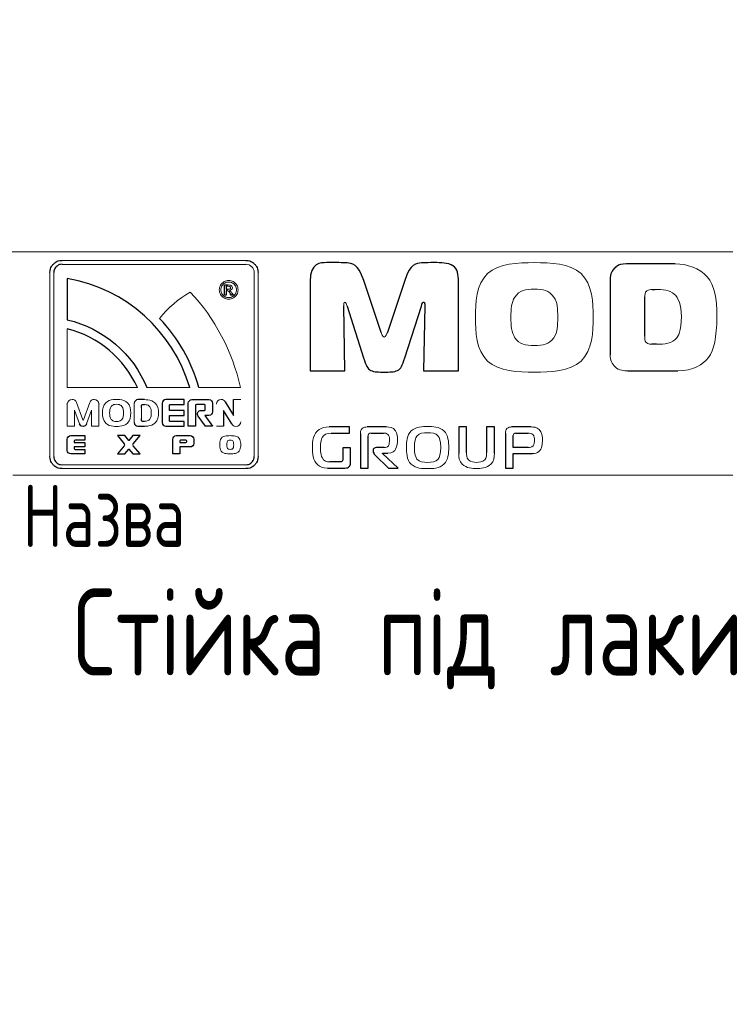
# Model space of a CAD drawing. Header units: millimetres. Extents: x 0 to 553, y -4 to 396.
# Tile 27 of 32: x 345 to 374, y 25 to 64. Entities that reach past the tile are written whole.
import ezdxf

# ---------------------------------------------------------------- set-up
doc = ezdxf.new("R2010")
doc.units = ezdxf.units.MM
for name, color, linetype in [('TEMP', 7, 'Continuous'), ('ЗМІННІ', 156, 'Continuous'), ('ТЕКСТ', 5, 'Continuous')]:
    doc.layers.add(name, color=color, linetype=linetype)
doc.layers.add('ЛІНІЇ', color=96, linetype='Continuous', lineweight=15)
doc.styles.add('SLDTEXTSTYLE0', font='TXT', dxfattribs={"width": 0.7, "bigfont": 'bigfont'})
doc.styles.add('SLDTEXTSTYLE2', font='TXT', dxfattribs={"width": 0.7})

# ---------------------------------------------------------------- blocks, each defined once
blk = doc.blocks.new('Блок8')
at = {"layer": 'TEMP'}
for p, q in [((0.489, 8.383), (0.489, 8.383)), ((0.489, 8.383), (0.49, 8.383)), ((7.894, 8.383), (7.894, 8.383)), ((7.894, 8.383), (7.894, 8.383)), ((0.489, 8.226), (0.489, 8.227)), ((0.49, 8.226), (0.489, 8.226)), ((7.894, 8.227), (7.894, 8.226)), ((7.894, 8.226), (7.894, 8.226)), ((25.189, 8.246), (23.225, 8.246)), ((0, 7.893), (0, 7.894)), ((0, 7.894), (0, 7.894)), ((0.157, 7.894), (0.157, 7.894)), ((0.157, 7.894), (0.157, 7.893)), ((0.699, 7.655), (0.699, 5.993)), ((8.227, 7.893), (8.227, 7.894)), ((8.227, 7.894), (8.227, 7.894)), ((8.383, 7.894), (8.384, 7.894)), ((8.384, 7.894), (8.384, 7.893)), ((10.479, 7.538), (10.479, 3.937)), ((13.336, 5.488), (12.64, 7.581)), ((14.29, 7.581), (13.594, 5.488)), ((16.457, 3.937), (16.457, 7.538)), ((7.035, 6.991), (7.035, 7.397)), ((7.035, 7.397), (7.174, 7.397)), ((7.175, 7.342), (7.101, 7.342)), ((7.101, 7.342), (7.101, 7.22)), ((7.101, 7.22), (7.18, 7.22)), ((7.139, 7.164), (7.101, 7.164)), ((7.101, 7.164), (7.101, 6.991)), ((22.566, 7.47), (22.566, 4.577)), ((24.259, 7.212), (24.364, 7.212)), ((7.101, 6.991), (7.035, 6.991)), ((7.296, 6.991), (7.26, 7.055)), ((7.376, 6.991), (7.296, 6.991)), ((7.326, 7.071), (7.376, 6.991)), ((23.958, 5.334), (23.958, 6.923)), ((11.877, 3.937), (11.834, 6.559)), ((11.969, 6.547), (12.634, 4.467)), ((14.296, 4.467), (14.961, 6.547)), ((15.102, 6.559), (15.053, 3.937)), ((24.438, 5.008), (24.247, 5.008)), ((10.479, 3.937), (11.877, 3.937)), ((15.053, 3.937), (16.457, 3.937)), ((23.274, 3.937), (25.293, 3.937)), ((3.613, 2.777), (3.544, 2.777)), ((3.781, 2.777), (3.613, 2.777)), ((3.806, 2.777), (3.781, 2.777)), ((4.735, 2.777), (4.665, 2.777)), ((4.917, 2.777), (4.735, 2.777)), ((5.015, 2.777), (4.917, 2.777)), ((5.403, 2.777), (5.015, 2.777)), ((5.403, 2.579), (5.403, 2.777)), ((5.718, 2.777), (5.788, 2.777)), ((5.788, 2.777), (6.339, 2.777)), ((6.339, 2.777), (6.406, 2.777)), ((7.392, 2.143), (7.392, 2.777)), ((0.698, 2.596), (0.698, 2.602)), ((1.972, 2.602), (1.972, 2.596)), ((3.69, 2.46), (3.69, 2.543)), ((3.725, 2.579), (3.806, 2.579)), ((4.518, 2.63), (4.518, 2.241)), ((4.811, 2.46), (4.811, 2.543)), ((4.811, 2.34), (4.811, 2.46)), ((4.847, 2.579), (4.917, 2.579)), ((4.917, 2.579), (5.015, 2.579)), ((5.015, 2.579), (5.403, 2.579)), ((5.572, 1.706), (5.572, 2.63)), ((6.223, 2.579), (5.901, 2.579)), ((6.259, 2.465), (6.259, 2.543)), ((6.259, 2.46), (6.259, 2.465)), ((6.259, 2.455), (6.259, 2.46)), ((6.259, 2.376), (6.259, 2.455)), ((6.552, 2.63), (6.552, 2.465)), ((6.552, 2.465), (6.552, 2.455)), ((6.552, 2.455), (6.552, 2.289)), ((7.062, 2.692), (7.062, 2.692)), ((7.062, 2.692), (7.392, 2.143)), ((3.69, 1.939), (3.69, 2.023)), ((4.518, 2.241), (4.518, 1.853)), ((5.403, 2.34), (4.811, 2.34)), ((4.811, 2.023), (4.811, 2.143)), ((4.811, 2.143), (5.403, 2.143)), ((4.811, 1.939), (4.811, 2.023)), ((5.403, 2.143), (5.403, 2.34)), ((6.261, 1.706), (5.969, 2.115)), ((6.1, 2.34), (6.223, 2.34)), ((6.259, 2.143), (6.24, 2.143)), ((6.24, 2.143), (6.552, 1.706)), ((6.339, 2.143), (6.259, 2.143)), ((6.406, 2.143), (6.339, 2.143)), ((7.323, 1.798), (6.997, 2.34)), ((6.997, 2.34), (6.997, 1.706)), ((3.544, 1.706), (3.613, 1.706)), ((3.613, 1.706), (3.644, 1.706)), ((3.644, 1.706), (3.806, 1.706)), ((3.781, 1.903), (3.726, 1.903)), ((3.806, 1.903), (3.781, 1.903)), ((4.665, 1.706), (4.735, 1.706)), ((4.735, 1.706), (4.917, 1.706)), ((4.917, 1.903), (4.847, 1.903)), ((5.015, 1.903), (4.917, 1.903)), ((4.917, 1.706), (5.015, 1.706)), ((5.403, 1.903), (5.015, 1.903)), ((5.015, 1.706), (5.403, 1.706)), ((5.403, 1.706), (5.403, 1.903)), ((5.865, 1.706), (5.572, 1.706)), ((6.552, 1.706), (6.261, 1.706)), ((12.067, 1.676), (11.244, 1.676)), ((12.067, 1.427), (12.067, 1.676)), ((13.56, 1.676), (12.774, 1.676)), ((16.777, 1.676), (16.465, 1.676)), ((16.465, 1.676), (16.465, 0.601)), ((16.777, 0.644), (16.777, 1.676)), ((17.903, 1.676), (17.591, 1.676)), ((17.591, 1.676), (17.591, 0.644)), ((17.903, 0.601), (17.903, 1.676)), ((19.384, 1.676), (18.596, 1.676)), ((0.839, 1.327), (0.89, 1.327)), ((0.89, 1.327), (0.98, 1.327)), ((0.98, 1.327), (1.403, 1.327)), ((1.403, 1.327), (1.403, 1.147)), ((3.014, 1.327), (2.72, 1.327)), ((2.72, 1.327), (2.993, 1.002)), ((3.174, 1.136), (3.014, 1.327)), ((3.334, 1.327), (3.174, 1.136)), ((3.628, 1.327), (3.334, 1.327)), ((3.356, 1.002), (3.628, 1.327)), ((5.087, 1.327), (5.651, 1.327)), ((11.331, 1.427), (12.067, 1.427)), ((12.507, 1.394), (12.507, 0.019)), ((12.819, 0.019), (12.819, 1.309)), ((12.935, 1.427), (13.441, 1.427)), ((18.352, 1.427), (18.352, 0.019)), ((18.665, 0.855), (18.665, 1.328)), ((18.759, 1.427), (19.263, 1.427)), ((0.698, 0.735), (0.698, 1.186)), ((0.98, 1.11), (0.98, 1.051)), ((0.98, 1.051), (1.403, 1.051)), ((1.403, 0.87), (0.98, 0.87)), ((0.98, 0.87), (0.98, 0.811)), ((1.403, 1.147), (1.017, 1.147)), ((1.403, 1.051), (1.403, 0.87)), ((2.995, 0.923), (2.72, 0.594)), ((3.628, 0.594), (3.353, 0.923)), ((4.946, 1.185), (4.946, 1.186)), ((4.946, 1.103), (4.946, 1.185)), ((4.946, 0.594), (4.946, 1.103)), ((5.228, 1.11), (5.228, 1.103)), ((5.228, 1.103), (5.228, 1.051)), ((5.228, 1.051), (5.473, 1.051)), ((5.228, 0.87), (5.228, 0.594)), ((5.651, 0.87), (5.228, 0.87)), ((5.294, 1.147), (5.265, 1.147)), ((5.473, 1.147), (5.294, 1.147)), ((5.51, 1.087), (5.51, 1.11)), ((5.792, 1.186), (5.792, 1.011)), ((12.105, 0.831), (11.792, 0.831)), ((11.792, 0.831), (11.792, 0.379)), ((12.105, 0.232), (12.105, 0.831)), ((13.467, 0.847), (13.155, 0.847)), ((19.259, 0.855), (18.665, 0.855)), ((0, 0.489), (0, 0.49)), ((0, 0.489), (0, 0.489)), ((0.157, 0.49), (0.157, 0.489)), ((0.157, 0.489), (0.157, 0.489)), ((0.89, 0.594), (0.839, 0.594)), ((1.403, 0.594), (0.89, 0.594)), ((1.017, 0.775), (1.403, 0.775)), ((1.403, 0.775), (1.403, 0.685)), ((1.403, 0.685), (1.403, 0.594)), ((2.72, 0.594), (3.014, 0.594)), ((3.014, 0.594), (3.174, 0.785)), ((3.174, 0.785), (3.334, 0.594)), ((3.334, 0.594), (3.628, 0.594)), ((5.139, 0.594), (4.946, 0.594)), ((5.228, 0.594), (5.139, 0.594)), ((8.227, 0.489), (8.227, 0.49)), ((8.227, 0.489), (8.227, 0.489)), ((8.384, 0.489), (8.383, 0.489)), ((8.384, 0.49), (8.384, 0.489)), ((13.015, 0.734), (13.015, 0.696)), ((13.093, 0.556), (13.638, 0.019)), ((13.401, 0.604), (13.401, 0.616)), ((13.401, 0.616), (13.614, 0.616)), ((14.03, 0.019), (13.401, 0.604)), ((18.665, 0.019), (18.665, 0.606)), ((18.665, 0.606), (19.441, 0.606)), ((0.489, 0.157), (0.489, 0.157)), ((0.489, 0.157), (0.49, 0.157)), ((0.49, 0), (0.489, 0)), ((0.489, 0), (0.489, 0)), ((7.894, 0.157), (7.894, 0.157)), ((7.894, 0.157), (7.894, 0.157)), ((7.894, 0), (7.894, 0)), ((7.894, 0), (7.894, 0)), ((11.177, 0.019), (11.882, 0.019)), ((11.684, 0.268), (11.279, 0.268)), ((12.507, 0.019), (12.819, 0.019)), ((13.638, 0.019), (14.03, 0.019)), ((18.352, 0.019), (18.665, 0.019))]:
    blk.add_line(p, q, dxfattribs=at)
at = {"layer": 'TEMP', "color": 179, "lineweight": 0}
for p, q in [((0.489, 8.383), (0.489, 8.383)), ((0.489, 8.383), (0.49, 8.383)), ((0.49, 8.383), (7.894, 8.383)), ((7.894, 8.383), (7.894, 8.383)), ((7.894, 8.383), (7.894, 8.383)), ((0.489, 8.226), (0.489, 8.227)), ((0.49, 8.226), (0.489, 8.226)), ((7.894, 8.226), (0.49, 8.226)), ((7.894, 8.227), (7.894, 8.226)), ((7.894, 8.226), (7.894, 8.226)), ((25.189, 8.246), (23.225, 8.246)), ((0, 7.893), (0, 7.894)), ((0, 7.894), (0, 7.894)), ((0, 0.49), (0, 7.893)), ((0.157, 7.894), (0.157, 7.894)), ((0.157, 7.894), (0.157, 7.893)), ((0.157, 7.893), (0.157, 0.49)), ((0.699, 7.655), (0.699, 5.993)), ((8.227, 7.893), (8.227, 7.894)), ((8.227, 7.894), (8.227, 7.894)), ((8.227, 0.49), (8.227, 7.893)), ((8.383, 7.894), (8.384, 7.894)), ((8.384, 7.894), (8.384, 7.893)), ((8.384, 7.893), (8.384, 0.49)), ((10.479, 7.538), (10.479, 3.937)), ((13.336, 5.488), (12.64, 7.581)), ((14.29, 7.581), (13.594, 5.488)), ((16.457, 3.937), (16.457, 7.538)), ((7.035, 6.991), (7.035, 7.397)), ((7.035, 7.397), (7.174, 7.397)), ((7.175, 7.342), (7.101, 7.342)), ((7.101, 7.342), (7.101, 7.22)), ((7.101, 7.22), (7.18, 7.22)), ((7.139, 7.164), (7.101, 7.164)), ((7.101, 7.164), (7.101, 6.991)), ((22.566, 7.47), (22.566, 4.577)), ((24.259, 7.212), (24.364, 7.212)), ((7.101, 6.991), (7.035, 6.991)), ((7.296, 6.991), (7.26, 7.055)), ((7.376, 6.991), (7.296, 6.991)), ((7.326, 7.071), (7.376, 6.991)), ((23.958, 5.334), (23.958, 6.923)), ((11.877, 3.937), (11.834, 6.559)), ((11.969, 6.547), (12.634, 4.467)), ((14.296, 4.467), (14.961, 6.547)), ((15.102, 6.559), (15.053, 3.937)), ((0.699, 5.633), (0.699, 3.26)), ((24.438, 5.008), (24.247, 5.008)), ((10.479, 3.937), (11.877, 3.937)), ((15.053, 3.937), (16.457, 3.937)), ((23.274, 3.937), (25.293, 3.937)), ((0.699, 3.26), (3.526, 3.26)), ((3.906, 3.26), (5.631, 3.26)), ((7.673, 3.26), (5.995, 3.26)), ((3.613, 2.777), (3.544, 2.777)), ((3.781, 2.777), (3.613, 2.777)), ((3.806, 2.777), (3.781, 2.777)), ((4.735, 2.777), (4.665, 2.777)), ((4.917, 2.777), (4.735, 2.777)), ((5.015, 2.777), (4.917, 2.777)), ((5.403, 2.777), (5.015, 2.777)), ((5.403, 2.579), (5.403, 2.777)), ((5.718, 2.777), (5.788, 2.777)), ((5.788, 2.777), (6.339, 2.777)), ((6.339, 2.777), (6.406, 2.777)), ((7.392, 2.143), (7.392, 2.777)), ((0.698, 2.596), (0.698, 2.602)), ((0.698, 1.706), (0.698, 2.596)), ((1.07, 2.662), (1.324, 1.967)), ((1.346, 1.968), (1.6, 2.662)), ((1.972, 2.602), (1.972, 2.596)), ((1.972, 2.596), (1.972, 1.706)), ((3.397, 2.63), (3.397, 2.241)), ((3.69, 2.46), (3.69, 2.543)), ((3.725, 2.579), (3.806, 2.579)), ((4.518, 2.63), (4.518, 2.241)), ((4.811, 2.46), (4.811, 2.543)), ((4.811, 2.34), (4.811, 2.46)), ((4.847, 2.579), (4.917, 2.579)), ((4.917, 2.579), (5.015, 2.579)), ((5.015, 2.579), (5.403, 2.579)), ((5.572, 1.706), (5.572, 2.63)), ((6.223, 2.579), (5.901, 2.579)), ((6.259, 2.465), (6.259, 2.543)), ((6.259, 2.46), (6.259, 2.465)), ((6.259, 2.455), (6.259, 2.46)), ((6.259, 2.376), (6.259, 2.455)), ((6.552, 2.63), (6.552, 2.465)), ((6.552, 2.465), (6.552, 2.455)), ((6.552, 2.455), (6.552, 2.289)), ((7.062, 2.692), (7.062, 2.692)), ((7.062, 2.692), (7.392, 2.143)), ((1.192, 1.803), (0.991, 2.355)), ((0.991, 2.355), (0.991, 1.706)), ((1.679, 2.355), (1.478, 1.803)), ((1.679, 1.706), (1.679, 2.355)), ((3.397, 2.241), (3.397, 1.853)), ((3.69, 1.939), (3.69, 2.023)), ((4.518, 2.241), (4.518, 1.853)), ((5.403, 2.34), (4.811, 2.34)), ((4.811, 2.023), (4.811, 2.143)), ((4.811, 2.143), (5.403, 2.143)), ((4.811, 1.939), (4.811, 2.023)), ((5.403, 2.143), (5.403, 2.34)), ((6.261, 1.706), (5.969, 2.115)), ((6.1, 2.34), (6.223, 2.34)), ((6.259, 2.143), (6.24, 2.143)), ((6.24, 2.143), (6.552, 1.706)), ((6.339, 2.143), (6.259, 2.143)), ((6.406, 2.143), (6.339, 2.143)), ((7.323, 1.798), (6.997, 2.34)), ((6.997, 2.34), (6.997, 1.706)), ((3.544, 1.706), (3.613, 1.706)), ((3.613, 1.706), (3.644, 1.706)), ((3.644, 1.706), (3.806, 1.706)), ((3.781, 1.903), (3.726, 1.903)), ((3.806, 1.903), (3.781, 1.903)), ((4.665, 1.706), (4.735, 1.706)), ((4.735, 1.706), (4.917, 1.706)), ((4.917, 1.903), (4.847, 1.903)), ((5.015, 1.903), (4.917, 1.903)), ((4.917, 1.706), (5.015, 1.706)), ((5.403, 1.903), (5.015, 1.903)), ((5.015, 1.706), (5.403, 1.706)), ((5.403, 1.706), (5.403, 1.903)), ((5.865, 1.706), (5.572, 1.706)), ((6.552, 1.706), (6.261, 1.706)), ((12.067, 1.676), (11.244, 1.676)), ((12.067, 1.427), (12.067, 1.676)), ((13.56, 1.676), (12.774, 1.676)), ((16.777, 1.676), (16.465, 1.676)), ((16.465, 1.676), (16.465, 0.601)), ((16.777, 0.644), (16.777, 1.676)), ((17.903, 1.676), (17.591, 1.676)), ((17.591, 1.676), (17.591, 0.644)), ((17.903, 0.601), (17.903, 1.676)), ((19.384, 1.676), (18.596, 1.676)), ((0.839, 1.327), (0.89, 1.327)), ((0.89, 1.327), (0.98, 1.327)), ((0.98, 1.327), (1.403, 1.327)), ((1.403, 1.327), (1.403, 1.147)), ((3.014, 1.327), (2.72, 1.327)), ((2.72, 1.327), (2.993, 1.002)), ((3.174, 1.136), (3.014, 1.327)), ((3.334, 1.327), (3.174, 1.136)), ((3.628, 1.327), (3.334, 1.327)), ((3.356, 1.002), (3.628, 1.327)), ((5.087, 1.327), (5.651, 1.327)), ((11.331, 1.427), (12.067, 1.427)), ((12.507, 1.394), (12.507, 0.019)), ((12.819, 0.019), (12.819, 1.309)), ((12.935, 1.427), (13.441, 1.427)), ((18.352, 1.427), (18.352, 0.019)), ((18.665, 0.855), (18.665, 1.328)), ((18.759, 1.427), (19.263, 1.427)), ((0.698, 0.735), (0.698, 1.186)), ((0.98, 1.11), (0.98, 1.051)), ((0.98, 1.051), (1.403, 1.051)), ((1.403, 0.87), (0.98, 0.87)), ((0.98, 0.87), (0.98, 0.811)), ((1.403, 1.147), (1.017, 1.147)), ((1.403, 1.051), (1.403, 0.87)), ((2.995, 0.923), (2.72, 0.594)), ((3.628, 0.594), (3.353, 0.923)), ((4.946, 1.185), (4.946, 1.186)), ((4.946, 1.103), (4.946, 1.185)), ((4.946, 0.594), (4.946, 1.103)), ((5.228, 1.11), (5.228, 1.103)), ((5.228, 1.103), (5.228, 1.051)), ((5.228, 1.051), (5.473, 1.051)), ((5.228, 0.87), (5.228, 0.594)), ((5.651, 0.87), (5.228, 0.87)), ((5.294, 1.147), (5.265, 1.147)), ((5.473, 1.147), (5.294, 1.147)), ((5.51, 1.087), (5.51, 1.11)), ((5.792, 1.186), (5.792, 1.011)), ((12.105, 0.831), (11.792, 0.831)), ((11.792, 0.831), (11.792, 0.379)), ((12.105, 0.232), (12.105, 0.831)), ((13.467, 0.847), (13.155, 0.847)), ((19.259, 0.855), (18.665, 0.855)), ((0, 0.489), (0, 0.49)), ((0, 0.489), (0, 0.489)), ((0.157, 0.49), (0.157, 0.489)), ((0.157, 0.489), (0.157, 0.489)), ((0.89, 0.594), (0.839, 0.594)), ((1.403, 0.594), (0.89, 0.594)), ((1.017, 0.775), (1.403, 0.775)), ((1.403, 0.775), (1.403, 0.685)), ((1.403, 0.685), (1.403, 0.594)), ((2.72, 0.594), (3.014, 0.594)), ((3.014, 0.594), (3.174, 0.785)), ((3.174, 0.785), (3.334, 0.594)), ((3.334, 0.594), (3.628, 0.594)), ((5.139, 0.594), (4.946, 0.594)), ((5.228, 0.594), (5.139, 0.594)), ((8.227, 0.489), (8.227, 0.49)), ((8.227, 0.489), (8.227, 0.489)), ((8.384, 0.489), (8.383, 0.489)), ((8.384, 0.49), (8.384, 0.489)), ((13.015, 0.734), (13.015, 0.696)), ((13.093, 0.556), (13.638, 0.019)), ((13.401, 0.604), (13.401, 0.616)), ((13.401, 0.616), (13.614, 0.616)), ((14.03, 0.019), (13.401, 0.604)), ((18.665, 0.019), (18.665, 0.606)), ((18.665, 0.606), (19.441, 0.606)), ((0.489, 0.157), (0.489, 0.157)), ((0.489, 0.157), (0.49, 0.157)), ((0.49, 0), (0.489, 0)), ((0.489, 0), (0.489, 0)), ((0.49, 0.157), (7.894, 0.157)), ((7.894, 0), (0.49, 0)), ((7.894, 0.157), (7.894, 0.157)), ((7.894, 0.157), (7.894, 0.157)), ((7.894, 0), (7.894, 0)), ((7.894, 0), (7.894, 0)), ((11.177, 0.019), (11.882, 0.019)), ((11.684, 0.268), (11.279, 0.268)), ((12.507, 0.019), (12.819, 0.019)), ((13.638, 0.019), (14.03, 0.019)), ((18.352, 0.019), (18.665, 0.019))]:
    blk.add_line(p, q, dxfattribs=at)
at = {"layer": 'TEMP'}
for points in [[(0, 7.894), (0, 8.028), (0.056, 8.151), (0.144, 8.24), (0.233, 8.328), (0.355, 8.383), (0.489, 8.383)], [(7.894, 8.383), (8.029, 8.383), (8.151, 8.328), (8.24, 8.239), (8.328, 8.151), (8.383, 8.029), (8.383, 7.894)], [(0.489, 8.227), (0.398, 8.226), (0.315, 8.189), (0.255, 8.129), (0.194, 8.068), (0.157, 7.985), (0.157, 7.894)], [(12.64, 7.581), (12.418, 8.252), (11.901, 8.295), (11.538, 8.295), (11.316, 8.295), (10.479, 8.295), (10.479, 7.538)], [(16.457, 7.538), (16.457, 7.803), (16.377, 8.295), (15.398, 8.295), (15.028, 8.295), (14.511, 8.252), (14.29, 7.581)], [(23.225, 8.246), (23.01, 8.246), (22.813, 8.154), (22.708, 8.031), (22.573, 7.871), (22.566, 7.643), (22.566, 7.47)], [(5.631, 3.26), (4.971, 5.523), (3.061, 7.254), (0.699, 7.655)], [(14.961, 6.547), (14.998, 6.664), (15.022, 6.701), (15.047, 6.701), (15.072, 6.701), (15.102, 6.676), (15.102, 6.559)], [(0.699, 5.993), (2.156, 5.653), (3.347, 4.62), (3.906, 3.26)], [(5.995, 3.26), (5.704, 4.319), (5.155, 5.271), (4.419, 6.045)], [(3.526, 3.26), (2.999, 4.426), (1.962, 5.312), (0.699, 5.633)], [(12.634, 4.467), (12.732, 4.152), (12.855, 3.887), (13.465, 3.887), (14.074, 3.887), (14.197, 4.152), (14.296, 4.467)], [(3.544, 2.777), (3.463, 2.777), (3.397, 2.711), (3.397, 2.63)], [(4.665, 2.777), (4.584, 2.777), (4.518, 2.711), (4.518, 2.63)], [(5.572, 2.63), (5.572, 2.711), (5.638, 2.777), (5.718, 2.777)], [(6.406, 2.777), (6.486, 2.777), (6.552, 2.711), (6.552, 2.63)], [(3.69, 2.543), (3.69, 2.563), (3.706, 2.579), (3.725, 2.579)], [(4.811, 2.543), (4.811, 2.563), (4.827, 2.579), (4.847, 2.579)], [(5.901, 2.579), (5.881, 2.579), (5.865, 2.563), (5.865, 2.543), (5.865, 2.264), (5.865, 1.985), (5.865, 1.706)], [(6.259, 2.543), (6.259, 2.563), (6.243, 2.579), (6.223, 2.579)], [(5.969, 2.115), (5.955, 2.136), (5.947, 2.168), (5.947, 2.194), (5.947, 2.28), (6.017, 2.34), (6.1, 2.34)], [(6.223, 2.34), (6.243, 2.34), (6.259, 2.356), (6.259, 2.376)], [(6.552, 2.289), (6.552, 2.209), (6.486, 2.143), (6.406, 2.143)], [(1.335, 1.695), (1.265, 1.695), (1.215, 1.741), (1.192, 1.803)], [(1.324, 1.967), (1.326, 1.963), (1.33, 1.96), (1.335, 1.96)], [(1.335, 1.96), (1.34, 1.96), (1.344, 1.963), (1.346, 1.968)], [(1.478, 1.803), (1.455, 1.741), (1.405, 1.695), (1.335, 1.695)], [(3.397, 1.853), (3.397, 1.772), (3.463, 1.706), (3.544, 1.706)], [(3.726, 1.903), (3.706, 1.903), (3.69, 1.919), (3.69, 1.939)], [(4.518, 1.853), (4.518, 1.772), (4.584, 1.706), (4.665, 1.706)], [(4.847, 1.903), (4.827, 1.903), (4.811, 1.919), (4.811, 1.939)], [(0.698, 1.186), (0.698, 1.263), (0.762, 1.327), (0.839, 1.327)], [(4.946, 1.186), (4.946, 1.263), (5.01, 1.327), (5.087, 1.327)], [(5.651, 1.327), (5.728, 1.327), (5.792, 1.263), (5.792, 1.186)], [(1.017, 1.147), (0.997, 1.147), (0.98, 1.13), (0.98, 1.11)], [(0.98, 0.811), (0.98, 0.791), (0.997, 0.775), (1.017, 0.775)], [(5.265, 1.147), (5.245, 1.147), (5.228, 1.13), (5.228, 1.11)], [(5.51, 1.11), (5.51, 1.13), (5.493, 1.147), (5.473, 1.147)], [(5.473, 1.051), (5.493, 1.051), (5.51, 1.067), (5.51, 1.087)], [(5.792, 1.011), (5.792, 0.934), (5.728, 0.87), (5.651, 0.87)], [(13.155, 0.847), (13.065, 0.847), (13.015, 0.8), (13.015, 0.734)], [(0.489, 0), (0.355, 0.001), (0.232, 0.056), (0.144, 0.144), (0.055, 0.233), (0.001, 0.355), (0, 0.489)], [(0.157, 0.489), (0.157, 0.398), (0.194, 0.315), (0.255, 0.255), (0.315, 0.194), (0.398, 0.157), (0.489, 0.157)], [(0.839, 0.594), (0.762, 0.594), (0.698, 0.658), (0.698, 0.735)], [(8.383, 0.489), (8.383, 0.355), (8.328, 0.232), (8.239, 0.144), (8.151, 0.056), (8.029, 0.001), (7.894, 0)], [(7.894, 0.157), (7.985, 0.157), (8.069, 0.194), (8.129, 0.255), (8.189, 0.315), (8.227, 0.398), (8.227, 0.489)], [(13.015, 0.696), (13.015, 0.649), (13.06, 0.59), (13.093, 0.556)], [(11.792, 0.379), (11.792, 0.353), (11.792, 0.32), (11.766, 0.294), (11.74, 0.268), (11.712, 0.268), (11.684, 0.268)], [(11.882, 0.019), (11.93, 0.019), (12.001, 0.034), (12.043, 0.069), (12.074, 0.095), (12.105, 0.147), (12.105, 0.232)]]:
    blk.add_open_spline(points, degree=3, dxfattribs=at)
at = {"layer": 'TEMP', "color": 179, "lineweight": 0}
for points in [[(8.129, 8.129), (8.069, 8.189), (7.985, 8.227), (7.894, 8.227)], [(8.227, 7.894), (8.227, 7.985), (8.189, 8.068), (8.129, 8.129)], [(19.512, 8.295), (18.859, 8.295), (18.089, 8.277), (17.628, 7.852)], [(21.395, 7.852), (20.934, 8.277), (20.164, 8.295), (19.512, 8.295)], [(26.476, 7.723), (26.174, 8.074), (25.669, 8.246), (25.189, 8.246)], [(5.631, 3.26), (4.971, 5.523), (3.061, 7.254), (0.699, 7.655)], [(7.015, 7.529), (7.075, 7.561), (7.137, 7.577), (7.201, 7.577)], [(7.201, 7.577), (7.264, 7.577), (7.326, 7.561), (7.386, 7.529)], [(17.628, 7.852), (17.16, 7.421), (17.142, 6.67), (17.142, 6.092)], [(21.881, 6.092), (21.881, 6.67), (21.863, 7.421), (21.395, 7.852)], [(26.863, 6.116), (26.863, 6.861), (26.777, 7.372), (26.476, 7.723)], [(6.823, 7.2), (6.823, 7.265), (6.84, 7.329), (6.874, 7.389)], [(6.873, 7.012), (6.84, 7.072), (6.823, 7.135), (6.823, 7.2)], [(6.874, 7.389), (6.908, 7.45), (6.955, 7.496), (7.015, 7.529)], [(6.928, 7.358), (6.9, 7.307), (6.886, 7.254), (6.886, 7.2)], [(6.886, 7.2), (6.886, 7.145), (6.9, 7.093), (6.927, 7.044)], [(7.046, 7.474), (6.996, 7.447), (6.956, 7.408), (6.928, 7.358)], [(7.201, 7.515), (7.147, 7.515), (7.096, 7.501), (7.046, 7.474)], [(7.191, 7.15), (7.18, 7.159), (7.162, 7.164), (7.139, 7.164)], [(7.174, 7.397), (7.222, 7.397), (7.257, 7.393), (7.278, 7.386)], [(7.241, 7.335), (7.229, 7.34), (7.207, 7.342), (7.175, 7.342)], [(7.18, 7.22), (7.218, 7.22), (7.244, 7.225), (7.258, 7.237)], [(7.26, 7.055), (7.232, 7.106), (7.209, 7.137), (7.191, 7.15)], [(7.355, 7.474), (7.305, 7.501), (7.253, 7.515), (7.201, 7.515)], [(7.316, 7.21), (7.295, 7.188), (7.267, 7.175), (7.232, 7.173)], [(7.232, 7.173), (7.246, 7.167), (7.258, 7.16), (7.266, 7.151)], [(7.268, 7.314), (7.262, 7.323), (7.253, 7.331), (7.241, 7.335)], [(7.258, 7.237), (7.272, 7.248), (7.278, 7.263), (7.278, 7.282)], [(7.266, 7.151), (7.283, 7.135), (7.303, 7.108), (7.326, 7.071)], [(7.278, 7.282), (7.278, 7.294), (7.275, 7.304), (7.268, 7.314)], [(7.278, 7.386), (7.299, 7.379), (7.316, 7.365), (7.329, 7.347)], [(7.348, 7.287), (7.348, 7.258), (7.337, 7.232), (7.316, 7.21)], [(7.329, 7.347), (7.342, 7.328), (7.348, 7.308), (7.348, 7.287)], [(7.473, 7.358), (7.445, 7.408), (7.405, 7.447), (7.355, 7.474)], [(7.386, 7.529), (7.446, 7.496), (7.493, 7.45), (7.527, 7.389)], [(7.515, 7.2), (7.515, 7.254), (7.501, 7.307), (7.473, 7.358)], [(7.473, 7.044), (7.501, 7.093), (7.515, 7.145), (7.515, 7.2)], [(7.527, 7.389), (7.561, 7.329), (7.577, 7.265), (7.577, 7.2)], [(7.577, 7.2), (7.577, 7.135), (7.561, 7.072), (7.528, 7.012)], [(18.73, 6.91), (18.917, 7.192), (19.155, 7.224), (19.512, 7.224)], [(19.512, 7.224), (19.875, 7.224), (20.101, 7.192), (20.293, 6.91)], [(23.958, 6.923), (23.958, 6.984), (23.963, 7.103), (24.044, 7.163)], [(24.044, 7.163), (24.104, 7.207), (24.185, 7.212), (24.259, 7.212)], [(24.364, 7.212), (24.696, 7.212), (24.956, 7.194), (25.146, 7.027)], [(4.419, 6.045), (4.758, 6.474), (5.177, 6.837), (5.654, 7.111)], [(5.654, 7.111), (6.643, 6.051), (7.354, 4.729), (7.673, 3.26)], [(7.013, 6.873), (6.953, 6.906), (6.906, 6.952), (6.873, 7.012)], [(6.927, 7.044), (6.955, 6.994), (6.994, 6.955), (7.044, 6.927)], [(7.201, 6.823), (7.135, 6.823), (7.073, 6.839), (7.013, 6.873)], [(7.044, 6.927), (7.094, 6.899), (7.146, 6.885), (7.201, 6.885)], [(7.201, 6.885), (7.255, 6.885), (7.307, 6.899), (7.357, 6.927)], [(7.388, 6.873), (7.328, 6.839), (7.266, 6.823), (7.201, 6.823)], [(7.357, 6.927), (7.407, 6.955), (7.446, 6.994), (7.473, 7.044)], [(7.528, 7.012), (7.494, 6.952), (7.448, 6.906), (7.388, 6.873)], [(18.57, 6.092), (18.57, 6.449), (18.578, 6.681), (18.73, 6.91)], [(20.293, 6.91), (20.458, 6.669), (20.453, 6.467), (20.453, 6.092)], [(25.146, 7.027), (25.313, 6.88), (25.435, 6.602), (25.435, 6.128)], [(11.834, 6.559), (11.834, 6.602), (11.827, 6.701), (11.883, 6.701)], [(11.883, 6.701), (11.914, 6.701), (11.944, 6.627), (11.969, 6.547)], [(0.699, 5.993), (2.156, 5.653), (3.347, 4.62), (3.906, 3.26)], [(5.995, 3.26), (5.704, 4.319), (5.155, 5.271), (4.419, 6.045)], [(17.142, 6.092), (17.142, 5.525), (17.16, 4.768), (17.628, 4.331)], [(18.73, 5.273), (18.589, 5.488), (18.57, 5.753), (18.57, 6.092)], [(20.453, 6.092), (20.453, 5.747), (20.452, 5.507), (20.293, 5.273)], [(21.395, 4.331), (21.863, 4.768), (21.881, 5.525), (21.881, 6.092)], [(25.435, 6.128), (25.435, 5.519), (25.303, 5.324), (25.244, 5.254)], [(26.531, 4.479), (26.752, 4.781), (26.863, 5.279), (26.863, 6.116)], [(3.526, 3.26), (2.999, 4.426), (1.962, 5.312), (0.699, 5.633)], [(13.465, 5.291), (13.416, 5.291), (13.348, 5.445), (13.336, 5.488)], [(13.594, 5.488), (13.582, 5.445), (13.514, 5.291), (13.465, 5.291)], [(19.512, 4.959), (19.161, 4.959), (18.915, 4.99), (18.73, 5.273)], [(20.293, 5.273), (20.102, 4.99), (19.875, 4.959), (19.512, 4.959)], [(24.019, 5.082), (23.952, 5.15), (23.958, 5.248), (23.958, 5.334)], [(25.244, 5.254), (25.069, 5.047), (24.752, 5.008), (24.438, 5.008)], [(24.247, 5.008), (24.229, 5.008), (24.093, 5.008), (24.019, 5.082)], [(22.566, 4.577), (22.566, 4.374), (22.648, 4.203), (22.763, 4.097)], [(25.293, 3.937), (25.891, 3.937), (26.315, 4.184), (26.531, 4.479)], [(17.628, 4.331), (18.083, 3.905), (18.871, 3.887), (19.512, 3.887)], [(19.512, 3.887), (20.152, 3.887), (20.94, 3.905), (21.395, 4.331)], [(22.763, 4.097), (22.924, 3.95), (23.145, 3.937), (23.274, 3.937)], [(0.698, 2.602), (0.701, 2.705), (0.786, 2.788), (0.89, 2.788)], [(0.89, 2.788), (0.97, 2.788), (1.042, 2.737), (1.07, 2.662)], [(1.6, 2.662), (1.628, 2.737), (1.7, 2.788), (1.78, 2.788)], [(1.78, 2.788), (1.884, 2.788), (1.969, 2.705), (1.972, 2.602)], [(2.245, 2.651), (2.33, 2.736), (2.438, 2.764), (2.552, 2.779)], [(2.552, 2.779), (2.64, 2.791), (2.729, 2.791), (2.817, 2.779)], [(2.817, 2.779), (2.931, 2.764), (3.038, 2.736), (3.124, 2.651)], [(3.544, 2.777), (3.463, 2.777), (3.397, 2.711), (3.397, 2.63)], [(3.938, 2.768), (3.894, 2.774), (3.85, 2.777), (3.806, 2.777)], [(4.665, 2.777), (4.584, 2.777), (4.518, 2.711), (4.518, 2.63)], [(5.572, 2.63), (5.572, 2.711), (5.638, 2.777), (5.718, 2.777)], [(6.406, 2.777), (6.486, 2.777), (6.552, 2.711), (6.552, 2.63)], [(6.704, 2.596), (6.704, 2.702), (6.79, 2.788), (6.896, 2.788)], [(6.896, 2.788), (6.967, 2.788), (7.029, 2.749), (7.062, 2.692)], [(7.392, 2.777), (7.474, 2.777), (7.602, 2.777), (7.685, 2.777)], [(2.112, 2.241), (2.112, 2.385), (2.139, 2.545), (2.245, 2.651)], [(2.405, 2.241), (2.405, 2.333), (2.419, 2.436), (2.47, 2.503)], [(2.47, 2.503), (2.512, 2.558), (2.564, 2.575), (2.62, 2.585)], [(2.62, 2.585), (2.663, 2.593), (2.706, 2.593), (2.749, 2.585)], [(2.749, 2.585), (2.805, 2.575), (2.857, 2.558), (2.898, 2.503)], [(2.898, 2.503), (2.95, 2.436), (2.963, 2.333), (2.963, 2.241)], [(3.124, 2.651), (3.23, 2.545), (3.256, 2.385), (3.256, 2.241)], [(3.69, 2.543), (3.69, 2.563), (3.706, 2.579), (3.725, 2.579)], [(3.69, 2.023), (3.69, 2.205), (3.69, 2.278), (3.69, 2.46)], [(3.806, 2.579), (3.827, 2.579), (3.849, 2.577), (3.87, 2.574)], [(3.87, 2.574), (3.926, 2.564), (3.978, 2.546), (4.02, 2.492)], [(4.245, 2.64), (4.16, 2.725), (4.052, 2.753), (3.938, 2.768)], [(4.02, 2.492), (4.071, 2.424), (4.084, 2.333), (4.084, 2.241)], [(4.378, 2.241), (4.378, 2.385), (4.351, 2.534), (4.245, 2.64)], [(4.811, 2.543), (4.811, 2.563), (4.827, 2.579), (4.847, 2.579)], [(5.901, 2.579), (5.881, 2.579), (5.865, 2.563), (5.865, 2.543)], [(5.865, 2.543), (5.865, 2.264), (5.865, 1.985), (5.865, 1.706)], [(6.259, 2.543), (6.259, 2.563), (6.243, 2.579), (6.223, 2.579)], [(2.245, 1.832), (2.139, 1.937), (2.112, 2.098), (2.112, 2.241)], [(2.47, 1.979), (2.419, 2.047), (2.405, 2.149), (2.405, 2.241)], [(2.963, 2.241), (2.963, 2.149), (2.95, 2.047), (2.898, 1.979)], [(3.256, 2.241), (3.256, 2.097), (3.23, 1.937), (3.124, 1.832)], [(4.02, 1.991), (3.978, 1.936), (3.926, 1.919), (3.87, 1.909)], [(4.084, 2.241), (4.084, 2.149), (4.071, 2.058), (4.02, 1.991)], [(4.245, 1.843), (4.351, 1.948), (4.378, 2.097), (4.378, 2.241)], [(5.969, 2.115), (5.955, 2.136), (5.947, 2.168), (5.947, 2.194)], [(6.223, 2.34), (6.243, 2.34), (6.259, 2.356), (6.259, 2.376)], [(6.552, 2.289), (6.552, 2.209), (6.486, 2.143), (6.406, 2.143)], [(0.991, 1.706), (0.909, 1.706), (0.781, 1.706), (0.698, 1.706)], [(1.335, 1.695), (1.265, 1.695), (1.215, 1.741), (1.192, 1.803)], [(1.324, 1.967), (1.326, 1.963), (1.33, 1.96), (1.335, 1.96)], [(1.335, 1.96), (1.34, 1.96), (1.344, 1.963), (1.346, 1.968)], [(1.478, 1.803), (1.455, 1.741), (1.405, 1.695), (1.335, 1.695)], [(1.972, 1.706), (1.889, 1.706), (1.761, 1.706), (1.679, 1.706)], [(2.552, 1.704), (2.438, 1.719), (2.33, 1.746), (2.245, 1.832)], [(2.62, 1.898), (2.564, 1.907), (2.512, 1.925), (2.47, 1.979)], [(2.817, 1.704), (2.729, 1.692), (2.64, 1.692), (2.552, 1.704)], [(2.749, 1.898), (2.706, 1.89), (2.663, 1.89), (2.62, 1.898)], [(2.898, 1.979), (2.857, 1.925), (2.805, 1.907), (2.749, 1.898)], [(3.124, 1.832), (3.038, 1.746), (2.931, 1.719), (2.817, 1.704)], [(3.397, 1.853), (3.397, 1.772), (3.463, 1.706), (3.544, 1.706)], [(3.726, 1.903), (3.706, 1.903), (3.69, 1.919), (3.69, 1.939)], [(3.87, 1.909), (3.849, 1.905), (3.827, 1.903), (3.806, 1.903)], [(3.806, 1.706), (3.85, 1.706), (3.894, 1.709), (3.938, 1.715)], [(3.938, 1.715), (4.052, 1.73), (4.16, 1.758), (4.245, 1.843)], [(4.518, 1.853), (4.518, 1.772), (4.584, 1.706), (4.665, 1.706)], [(4.847, 1.903), (4.827, 1.903), (4.811, 1.919), (4.811, 1.939)], [(6.997, 1.706), (6.914, 1.706), (6.787, 1.706), (6.704, 1.706)], [(7.493, 1.695), (7.419, 1.695), (7.355, 1.737), (7.323, 1.798)], [(7.685, 1.886), (7.685, 1.781), (7.599, 1.695), (7.493, 1.695)], [(11.244, 1.676), (11.085, 1.676), (10.945, 1.64), (10.844, 1.574)], [(12.575, 1.609), (12.509, 1.545), (12.507, 1.463), (12.507, 1.394)], [(12.774, 1.676), (12.713, 1.676), (12.634, 1.666), (12.575, 1.609)], [(13.914, 1.524), (13.817, 1.668), (13.676, 1.676), (13.56, 1.676)], [(15.213, 1.695), (15.012, 1.695), (14.738, 1.695), (14.553, 1.519)], [(15.873, 1.519), (15.691, 1.695), (15.41, 1.695), (15.213, 1.695)], [(18.409, 1.612), (18.352, 1.555), (18.352, 1.489), (18.352, 1.427)], [(18.596, 1.676), (18.539, 1.676), (18.464, 1.666), (18.409, 1.612)], [(19.713, 1.576), (19.611, 1.676), (19.472, 1.676), (19.384, 1.676)], [(0.698, 1.186), (0.698, 1.263), (0.762, 1.327), (0.839, 1.327)], [(4.946, 1.186), (4.946, 1.263), (5.01, 1.327), (5.087, 1.327)], [(5.651, 1.327), (5.728, 1.327), (5.792, 1.263), (5.792, 1.186)], [(6.848, 1.062), (6.861, 1.135), (6.881, 1.209), (6.941, 1.259)], [(6.941, 1.259), (7.001, 1.309), (7.079, 1.316), (7.153, 1.322)], [(7.153, 1.322), (7.225, 1.328), (7.297, 1.328), (7.369, 1.322)], [(7.369, 1.322), (7.444, 1.316), (7.522, 1.31), (7.582, 1.259)], [(7.582, 1.259), (7.641, 1.21), (7.663, 1.136), (7.676, 1.064)], [(10.844, 1.574), (10.6, 1.415), (10.574, 1.11), (10.574, 0.838)], [(10.896, 0.847), (10.896, 1.086), (10.936, 1.195), (10.964, 1.247)], [(10.964, 1.247), (11.028, 1.363), (11.151, 1.427), (11.331, 1.427)], [(12.819, 1.309), (12.819, 1.342), (12.819, 1.373), (12.852, 1.401)], [(12.852, 1.401), (12.878, 1.425), (12.902, 1.427), (12.935, 1.427)], [(13.441, 1.427), (13.491, 1.427), (13.567, 1.427), (13.616, 1.377)], [(13.616, 1.377), (13.65, 1.344), (13.676, 1.278), (13.676, 1.148)], [(13.997, 1.16), (13.997, 1.281), (13.993, 1.411), (13.914, 1.524)], [(14.553, 1.519), (14.373, 1.349), (14.361, 1.072), (14.361, 0.847)], [(14.683, 0.847), (14.683, 1.101), (14.721, 1.231), (14.785, 1.311)], [(14.785, 1.311), (14.882, 1.432), (15.038, 1.446), (15.211, 1.446)], [(15.211, 1.446), (15.379, 1.446), (15.542, 1.432), (15.639, 1.311)], [(15.639, 1.311), (15.691, 1.247), (15.741, 1.134), (15.741, 0.847)], [(16.063, 0.847), (16.063, 1.065), (16.046, 1.354), (15.873, 1.519)], [(18.665, 1.328), (18.665, 1.356), (18.665, 1.385), (18.686, 1.406)], [(18.686, 1.406), (18.71, 1.43), (18.738, 1.427), (18.759, 1.427)], [(19.263, 1.427), (19.315, 1.427), (19.403, 1.425), (19.457, 1.37)], [(19.457, 1.37), (19.509, 1.316), (19.517, 1.217), (19.517, 1.143)], [(19.838, 1.141), (19.838, 1.281), (19.827, 1.467), (19.713, 1.576)], [(1.017, 1.147), (0.997, 1.147), (0.98, 1.13), (0.98, 1.11)], [(0.98, 0.811), (0.98, 0.791), (0.997, 0.775), (1.017, 0.775)], [(2.993, 1.002), (3.003, 0.99), (3.01, 0.978), (3.01, 0.961)], [(3.01, 0.961), (3.01, 0.946), (3.004, 0.933), (2.995, 0.923)], [(3.338, 0.961), (3.338, 0.978), (3.345, 0.99), (3.356, 1.002)], [(3.353, 0.923), (3.344, 0.933), (3.338, 0.946), (3.338, 0.961)], [(5.265, 1.147), (5.245, 1.147), (5.228, 1.13), (5.228, 1.11)], [(5.51, 1.11), (5.51, 1.13), (5.493, 1.147), (5.473, 1.147)], [(5.473, 1.051), (5.493, 1.051), (5.51, 1.067), (5.51, 1.087)], [(5.792, 1.011), (5.792, 0.934), (5.728, 0.87), (5.651, 0.87)], [(6.848, 0.859), (6.837, 0.926), (6.836, 0.995), (6.848, 1.062)], [(6.941, 0.662), (6.881, 0.712), (6.861, 0.785), (6.848, 0.859)], [(7.124, 0.909), (7.12, 0.943), (7.12, 0.978), (7.124, 1.012)], [(7.124, 1.012), (7.128, 1.049), (7.135, 1.087), (7.155, 1.112)], [(7.155, 0.809), (7.135, 0.835), (7.129, 0.872), (7.124, 0.909)], [(7.155, 1.112), (7.175, 1.138), (7.201, 1.141), (7.226, 1.144)], [(7.226, 0.777), (7.201, 0.78), (7.175, 0.784), (7.155, 0.809)], [(7.226, 1.144), (7.25, 1.147), (7.274, 1.147), (7.298, 1.144)], [(7.298, 1.144), (7.323, 1.141), (7.348, 1.138), (7.368, 1.112)], [(7.368, 0.809), (7.349, 0.784), (7.322, 0.78), (7.298, 0.777)], [(7.368, 1.112), (7.388, 1.087), (7.395, 1.05), (7.4, 1.013)], [(7.4, 0.909), (7.395, 0.872), (7.388, 0.834), (7.368, 0.809)], [(7.4, 1.013), (7.404, 0.979), (7.404, 0.943), (7.4, 0.909)], [(7.676, 0.858), (7.663, 0.785), (7.641, 0.712), (7.582, 0.662)], [(7.676, 1.064), (7.688, 0.996), (7.688, 0.926), (7.676, 0.858)], [(10.574, 0.838), (10.574, 0.606), (10.59, 0.317), (10.792, 0.149)], [(10.962, 0.441), (10.936, 0.493), (10.896, 0.606), (10.896, 0.847)], [(13.155, 0.847), (13.065, 0.847), (13.015, 0.8), (13.015, 0.734)], [(13.638, 0.921), (13.595, 0.855), (13.522, 0.847), (13.467, 0.847)], [(13.676, 1.148), (13.676, 1.091), (13.671, 0.973), (13.638, 0.921)], [(13.926, 0.786), (13.993, 0.909), (13.997, 1.039), (13.997, 1.16)], [(14.361, 0.847), (14.361, 0.661), (14.361, 0.36), (14.553, 0.176)], [(14.785, 0.386), (14.731, 0.455), (14.683, 0.578), (14.683, 0.847)], [(15.741, 0.847), (15.741, 0.58), (15.694, 0.455), (15.639, 0.386)], [(15.873, 0.176), (16.044, 0.341), (16.063, 0.63), (16.063, 0.847)], [(19.462, 0.916), (19.408, 0.855), (19.327, 0.855), (19.259, 0.855)], [(19.517, 1.143), (19.517, 1.079), (19.512, 0.973), (19.462, 0.916)], [(19.694, 0.687), (19.824, 0.793), (19.838, 1.006), (19.838, 1.141)], [(0.839, 0.594), (0.762, 0.594), (0.698, 0.658), (0.698, 0.735)], [(7.153, 0.599), (7.079, 0.606), (7.001, 0.612), (6.941, 0.662)], [(7.369, 0.599), (7.297, 0.593), (7.225, 0.593), (7.153, 0.599)], [(7.298, 0.777), (7.274, 0.774), (7.25, 0.774), (7.226, 0.777)], [(7.582, 0.662), (7.522, 0.612), (7.444, 0.606), (7.369, 0.599)], [(11.279, 0.268), (11.147, 0.268), (11.031, 0.303), (10.962, 0.441)], [(13.015, 0.696), (13.015, 0.649), (13.06, 0.59), (13.093, 0.556)], [(13.614, 0.616), (13.803, 0.616), (13.884, 0.706), (13.926, 0.786)], [(16.465, 0.601), (16.465, 0.462), (16.483, 0.306), (16.609, 0.178)], [(16.857, 0.355), (16.779, 0.441), (16.777, 0.552), (16.777, 0.644)], [(17.591, 0.644), (17.591, 0.561), (17.588, 0.438), (17.513, 0.355)], [(17.759, 0.178), (17.884, 0.306), (17.903, 0.462), (17.903, 0.601)], [(19.441, 0.606), (19.538, 0.606), (19.632, 0.637), (19.694, 0.687)], [(10.792, 0.149), (10.867, 0.086), (10.993, 0.019), (11.177, 0.019)], [(14.553, 0.176), (14.735, 0), (15.017, 0), (15.213, 0)], [(15.211, 0.249), (15.038, 0.249), (14.882, 0.261), (14.785, 0.386)], [(15.639, 0.386), (15.54, 0.261), (15.381, 0.249), (15.211, 0.249)], [(15.213, 0), (15.405, 0), (15.694, 0), (15.873, 0.176)], [(16.609, 0.178), (16.774, 0.007), (17.032, 0), (17.184, 0)], [(17.184, 0.249), (17.087, 0.249), (16.945, 0.261), (16.857, 0.355)], [(17.513, 0.355), (17.428, 0.261), (17.274, 0.249), (17.184, 0.249)], [(17.184, 0), (17.335, 0), (17.593, 0.007), (17.759, 0.178)]]:
    blk.add_open_spline(points, degree=3, dxfattribs=at)
blk = doc.blocks.new('SW_NOTE_0')
at = {"layer": 'ТЕКСТ', "color": 0, "insert": (0, 2.836), "char_height": 2.2, "attachment_point": 1, "style": 'SLDTEXTSTYLE0'}
blk.add_mtext('\\M+18444\\M+18480\\M+18481\\M+18485\\M+18483\\M+1847B\\M+18479:', dxfattribs=at)
blk = doc.blocks.new('Не вказані допуски')
at = {"layer": 'ТЕКСТ', "color": 5}
blk.add_blockref('SW_NOTE_0', (0.023, 9.554), dxfattribs=at)
blk = doc.blocks.new('SW_NOTE_1')
at = {"layer": 'ТЕКСТ', "color": 0, "insert": (0, 4.498), "char_height": 3.5, "attachment_point": 1, "style": 'SLDTEXTSTYLE0'}
blk.add_mtext('*\\M+18451\\M+18480\\M+18478\\M+1847Dі\\M+18482\\M+18479 \\M+18474\\M+1847C\\M+18491 \\M+18474\\M+18480\\M+18472і\\M+18474\\M+18480\\M+1847B.', dxfattribs=at)

msp = doc.modelspace()

# ---------------------------------------------------------------- linework, layer by layer
at = {"layer": 'ЛІНІЇ'}
for p, q in [((220.0001, 54.9998), (415.0001, 54.9998)), ((345.0001, 45.9998), (415.0001, 45.9998))]:
    msp.add_line(p, q, dxfattribs=at)

# ---------------------------------------------------------------- block references
at = {"color": 7, "linetype": 'Continuous'}
msp.add_blockref('Блок8', (346.5001, 46.2667), dxfattribs=at)
at = {"layer": 'ТЕКСТ'}
for name, p in [('SW_NOTE_1', (226.5023, 59.1477)), ('Не вказані допуски', (257.6791, 37.5908))]:
    msp.add_blockref(name, p, dxfattribs=at)

# ---------------------------------------------------------------- texts
at = {"layer": 'ЗМІННІ', "attachment_point": 1}
for s, insert, char_height, style in [('\\M+18453\\M+18482\\M+18480\\M+18486\\M+18479\\M+1847D\\M+18489\\M+18485\\M+1847B \\M+18442.', (316.8015, 49.9583), 2.5, 'SLDTEXTSTYLE0'), ('21.01.2016', (335.4528, 49.1815), 1.7, 'SLDTEXTSTYLE2'), ('\\M+1844B\\M+18480\\M+1847C\\M+18471\\M+18470\\M+18483\\M+18490\\M+1847B \\M+1844F.', (316.2036, 45.613), 2.5, 'SLDTEXTSTYLE0'), ('\\M+18452\\M+18484і\\M+1847A\\M+1847B\\M+18470 \\M+18481і\\M+18474 \\M+1847C\\M+18470\\M+1847B\\M+18479', (347.4397, 41.4326), 3.5, 'SLDTEXTSTYLE0')]:
    msp.add_mtext(s, dxfattribs=dict(at, insert=insert, char_height=char_height, style=style))
at = {"layer": 'ТЕКСТ', "char_height": 2.5, "attachment_point": 1, "style": 'SLDTEXTSTYLE0'}
for s, insert in [('\\M+18444\\M+18470\\M+18484\\M+18470', (336.5784, 54.5473)), ('\\M+18443\\M+18470\\M+18471\\M+18470\\M+18482\\M+18479\\M+18484\\M+1847Eі \\M+18482\\M+18480\\M+18478\\M+1847Dі\\M+18482\\M+18479 \\M+18485\\M+18481\\M+18470\\M+1847B\\M+18480\\M+18472\\M+1847B\\M+18479', (221.0337, 54.1982)), ('\\M+1844E\\M+18475 \\M+18472\\M+1847B\\M+18470\\M+18478\\M+18470\\M+1847Eі \\M+18474\\M+18480\\M+18481\\M+18485\\M+18483\\M+1847B\\M+18479', (266.6605, 54.1982)), ('\\M+18451\\M+18480\\M+18478\\M+18482\\M+18480\\M+18471\\M+18479\\M+18472', (302.5048, 49.6243)), ('\\M+1844E\\M+18470\\M+18478\\M+18472\\M+18470', (345.4024, 45.613)), ('\\M+18450\\M+18475\\M+18482\\M+18475\\M+18472i\\M+18482.', (302.5048, 45.3001)), ('\\M+18453.\\M+1847B\\M+18480\\M+1847E\\M+18484\\M+18482.', (302.1661, 40.8899)), ('\\M+1844D\\M+18470\\M+18484\\M+18475\\M+18482і\\M+18470\\M+1847C', (257.6748, 36.4038)), ('\\M+18448\\M+18470\\M+18484\\M+18472\\M+18475\\M+18482\\M+18474.', (302.6696, 36.4038)), ('\\M+18453\\M+18480\\M+18482\\M+18473. \\M+18481\\M+18480\\M+18478\\M+1847E.', (301.8792, 31.9669))]:
    msp.add_mtext(s, dxfattribs=dict(at, insert=insert))

doc.saveas('drawing.dxf')
